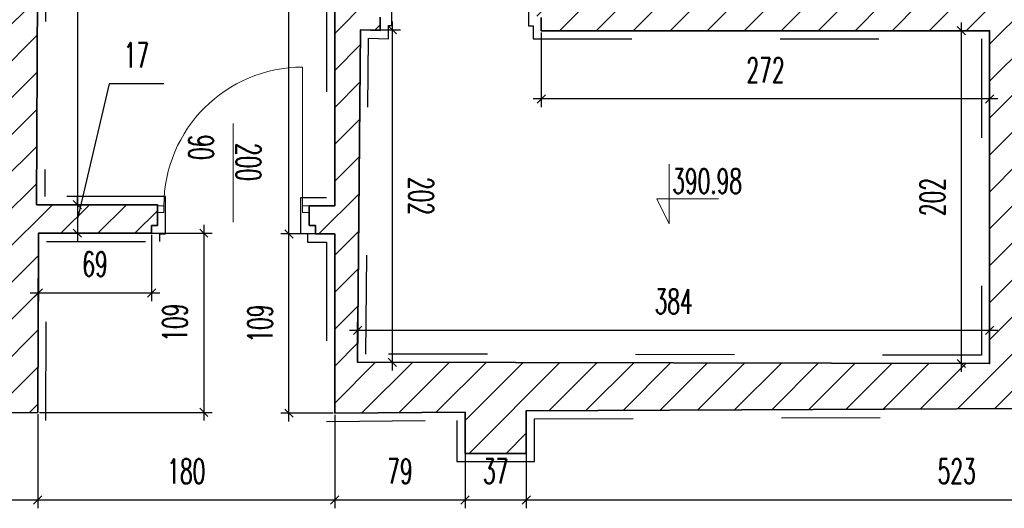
# Model space of a CAD drawing. Header units: millimetres. Extents: x 19887 to 192597, y -14203 to 39042.
# Tile 88 of 256: x 39832 to 40693, y -12252 to -11825. Entities that reach past the tile are written whole.
import ezdxf

# ---------------------------------------------------------------- set-up
doc = ezdxf.new("R2010")
doc.units = ezdxf.units.MM
doc.linetypes.add('ACAD_ISO03W100', pattern=[30, 12, -18])
doc.layers.get('Defpoints').update_dxf_attribs({"color": 4})
for name, color, linetype, lineweight in [('Basen_rzut_poziom_1_obrys', 252, 'Continuous', 35), ('Drzwi', 2, 'Continuous', 5), ('koty wysokościowe', 252, 'Continuous', 0), ('Schody', 252, 'Continuous', 5)]:
    doc.layers.add(name, color=color, linetype=linetype, lineweight=lineweight)
for name, color, linetype in [('Sufit podwieszany', 252, 'Continuous'), ('Wymiarowanie', 3, 'Continuous'), ('Wypełnienie', 252, 'Continuous')]:
    doc.layers.add(name, color=color, linetype=linetype)
doc.styles.add('ROMANS', font='romans.shx', dxfattribs={"width": 0.6})
doc.styles.get("Standard").update_dxf_attribs({"font": 'arial.ttf'})
doc.dimstyles.new('000001FB70622F18', dxfattribs={"dimtxt": 20, "dimasz": 5, "dimexe": 5, "dimexo": 1, "dimgap": 20, "dimtad": 1, "dimtoh": 1, "dimdec": 0, "dimtxsty": 'Standard', "dimblk": 'OBLIQUE', "dimcen": 0, "dimdle": 5, "dimclrd": 252, "dimclre": 252, "dimclrt": 252, "dimadec": 0, "dimazin": 0, "dimtfac": 1, "dimtdec": 0, "dimtmove": 0, "dimatfit": 3, "dimldrblk": 'OBLIQUE', "dimfxl": 150, "dimfxlon": 1, "dimlwd": 25, "dimlwe": 25, "dimarcsym": 1})
pattern_1 = [(45, (3252.028, -2175.285), (-11.22532, 11.22532), [])]

# ---------------------------------------------------------------- blocks, each defined once
blk = doc.blocks.new('_Oblique')
at = {"color": 0, "linetype": 'ByBlock', "lineweight": -2}
blk.add_line((-0.5, -0.5), (0.5, 0.5), dxfattribs=at)
blk = doc.blocks.new('*D869')
at = {"layer": 'Defpoints', "color": 0}
for p in [(2502.59, -4663.8), (2500.22, -5140.2), (2525.08, -5140.2)]:
    blk.add_point(p, dxfattribs=at)
at = {"layer": 'Wymiarowanie', "color": 252, "linetype": 'Continuous', "lineweight": 25}
for p, q in [((2525.08, -4658.8), (2525.08, -5145.2)), ((2503.59, -4663.8), (2530.08, -4663.8)), ((2501.22, -5140.2), (2530.08, -5140.2))]:
    blk.add_line(p, q, dxfattribs=at)
at = {"layer": 'Wymiarowanie', "color": 252, "linetype": 'ByBlock', "lineweight": 25, "xscale": 5, "yscale": 5, "zscale": 5}
for p, rotation in [((2525.08, -4663.8), 90), ((2525.08, -5140.2), 270)]:
    blk.add_blockref('_Oblique', p, dxfattribs=dict(at, rotation=rotation))
at = {"layer": 'Wymiarowanie', "color": 252, "insert": (2542.58, -4902), "char_height": 15, "attachment_point": 5, "rotation": 270, "style": 'ROMANS'}
blk.add_mtext('476', dxfattribs=at)
blk = doc.blocks.new('*D870')
at = {"layer": 'Defpoints', "color": 0}
for p in [(2500.22, -5140.2), (2501.43, -5157.51), (2525.08, -5157.51)]:
    blk.add_point(p, dxfattribs=at)
at = {"layer": 'Wymiarowanie', "color": 252, "linetype": 'Continuous', "lineweight": 25}
for p, q in [((2544.35, -5066.81), (2525.08, -5148.85)), ((2577.64, -5066.81), (2544.35, -5066.81)), ((2525.08, -5135.2), (2525.08, -5162.51)), ((2525.08, -5140.2), (2525.08, -5135.2)), ((2501.22, -5140.2), (2530.08, -5140.2)), ((2502.43, -5157.51), (2530.08, -5157.51)), ((2525.08, -5157.51), (2525.08, -5162.51))]:
    blk.add_line(p, q, dxfattribs=at)
at = {"layer": 'Wymiarowanie', "color": 252, "linetype": 'ByBlock', "lineweight": 25, "xscale": 5, "yscale": 5, "zscale": 5}
for p, rotation in [((2525.08, -5140.2), 270), ((2525.08, -5157.51), 90)]:
    blk.add_blockref('_Oblique', p, dxfattribs=dict(at, rotation=rotation))
at = {"layer": 'Wymiarowanie', "color": 252, "insert": (2561, -5049.31), "char_height": 15, "attachment_point": 5, "style": 'ROMANS'}
blk.add_mtext('17', dxfattribs=at)
blk = doc.blocks.new('*D879')
at = {"layer": 'Defpoints', "color": 0}
for p in [(2501.43, -5157.51), (2570.15, -5157.51), (2570.15, -5193.8)]:
    blk.add_point(p, dxfattribs=at)
at = {"layer": 'Wymiarowanie', "color": 252, "linetype": 'Continuous', "lineweight": 25}
for p, q in [((2501.43, -5158.51), (2501.43, -5198.8)), ((2570.15, -5158.51), (2570.15, -5198.8)), ((2496.43, -5193.8), (2575.15, -5193.8))]:
    blk.add_line(p, q, dxfattribs=at)
at = {"layer": 'Wymiarowanie', "color": 252, "linetype": 'ByBlock', "lineweight": 25, "xscale": 5, "yscale": 5, "zscale": 5, "rotation": 180}
blk.add_blockref('_Oblique', (2501.43, -5193.8), dxfattribs=at)
at = {"layer": 'Wymiarowanie', "color": 252, "linetype": 'ByBlock', "lineweight": 25, "xscale": 5, "yscale": 5, "zscale": 5}
blk.add_blockref('_Oblique', (2570.15, -5193.8), dxfattribs=at)
at = {"layer": 'Wymiarowanie', "color": 252, "insert": (2535.79, -5176.3), "char_height": 15, "attachment_point": 5, "style": 'ROMANS'}
blk.add_mtext('69', dxfattribs=at)
blk = doc.blocks.new('*D880')
at = {"layer": 'Defpoints', "color": 0}
for p in [(2653.58, -5158), (2681.34, -5158), (2681.34, -5266.86)]:
    blk.add_point(p, dxfattribs=at)
at = {"layer": 'Wymiarowanie', "color": 252, "linetype": 'Continuous', "lineweight": 25}
for p, q in [((2653.58, -5271.86), (2653.58, -5153)), ((2680.34, -5158), (2648.58, -5158)), ((2680.34, -5266.86), (2648.58, -5266.86))]:
    blk.add_line(p, q, dxfattribs=at)
at = {"layer": 'Wymiarowanie', "color": 252, "linetype": 'ByBlock', "lineweight": 25, "xscale": 5, "yscale": 5, "zscale": 5}
for p, rotation in [((2653.58, -5158), 90), ((2653.58, -5266.86), 270)]:
    blk.add_blockref('_Oblique', p, dxfattribs=dict(at, rotation=rotation))
at = {"layer": 'Wymiarowanie', "color": 252, "insert": (2636.08, -5212.43), "char_height": 15, "attachment_point": 5, "rotation": 90, "style": 'ROMANS'}
blk.add_mtext('109', dxfattribs=at)
blk = doc.blocks.new('*D881')
at = {"layer": 'Defpoints', "color": 0}
for p in [(2653.58, -5016.63), (2681.38, -5016.63), (2681.34, -5158)]:
    blk.add_point(p, dxfattribs=at)
at = {"layer": 'Wymiarowanie', "color": 252, "linetype": 'Continuous', "lineweight": 25}
for p, q in [((2609.29, -5004.6), (2653.58, -5004.6)), ((2653.58, -5004.6), (2653.58, -5016.63)), ((2653.58, -5163), (2653.58, -5011.63)), ((2680.38, -5016.63), (2648.58, -5016.63)), ((2680.34, -5158), (2648.58, -5158))]:
    blk.add_line(p, q, dxfattribs=at)
at = {"layer": 'Wymiarowanie', "color": 252, "linetype": 'ByBlock', "lineweight": 25, "xscale": 5, "yscale": 5, "zscale": 5}
for p, rotation in [((2653.58, -5016.63), 90), ((2653.58, -5158), 270)]:
    blk.add_blockref('_Oblique', p, dxfattribs=dict(at, rotation=rotation))
at = {"layer": 'Wymiarowanie', "color": 252, "insert": (2628.94, -4987.1), "char_height": 15, "attachment_point": 5, "style": 'ROMANS'}
blk.add_mtext('141', dxfattribs=at)
blk = doc.blocks.new('*D886')
at = {"layer": 'Defpoints', "color": 0}
for p in [(2806.81, -5034.49), (3079.06, -5034.49), (2806.81, -5075.93)]:
    blk.add_point(p, dxfattribs=at)
at = {"layer": 'Wymiarowanie', "color": 252, "linetype": 'Continuous', "lineweight": 25}
for p, q in [((2806.81, -5035.49), (2806.81, -5080.93)), ((3079.06, -5035.49), (3079.06, -5080.93)), ((3084.06, -5075.93), (2801.81, -5075.93))]:
    blk.add_line(p, q, dxfattribs=at)
at = {"layer": 'Wymiarowanie', "color": 252, "linetype": 'ByBlock', "lineweight": 25, "xscale": 5, "yscale": 5, "zscale": 5, "rotation": 180}
blk.add_blockref('_Oblique', (2806.81, -5075.93), dxfattribs=at)
at = {"layer": 'Wymiarowanie', "color": 252, "linetype": 'ByBlock', "lineweight": 25, "xscale": 5, "yscale": 5, "zscale": 5}
blk.add_blockref('_Oblique', (3079.06, -5075.93), dxfattribs=at)
at = {"layer": 'Wymiarowanie', "color": 252, "insert": (2942.94, -5058.43), "char_height": 15, "attachment_point": 5, "style": 'ROMANS'}
blk.add_mtext('272', dxfattribs=at)
blk = doc.blocks.new('*D888')
at = {"layer": 'Defpoints', "color": 0}
for p in [(3079.06, -5034.49), (3061.81, -5236.7), (3078.65, -5236.7)]:
    blk.add_point(p, dxfattribs=at)
at = {"layer": 'Wymiarowanie', "color": 252, "linetype": 'Continuous', "lineweight": 25}
for p, q in [((3061.81, -5029.49), (3061.81, -5241.7)), ((3078.06, -5034.49), (3056.81, -5034.49)), ((3077.65, -5236.7), (3056.81, -5236.7))]:
    blk.add_line(p, q, dxfattribs=at)
at = {"layer": 'Wymiarowanie', "color": 252, "linetype": 'ByBlock', "lineweight": 25, "xscale": 5, "yscale": 5, "zscale": 5}
for p, rotation in [((3061.81, -5034.49), 90), ((3061.81, -5236.7), 270)]:
    blk.add_blockref('_Oblique', p, dxfattribs=dict(at, rotation=rotation))
at = {"layer": 'Wymiarowanie', "color": 252, "insert": (3044.31, -5135.6), "char_height": 15, "attachment_point": 5, "rotation": 90, "style": 'ROMANS'}
blk.add_mtext('202', dxfattribs=at)
blk = doc.blocks.new('*D889')
at = {"layer": 'Defpoints', "color": 0}
for p in [(3079.06, -5216.52), (2695.28, -5235.92), (3079.06, -5236.71)]:
    blk.add_point(p, dxfattribs=at)
at = {"layer": 'Wymiarowanie', "color": 252, "linetype": 'Continuous', "lineweight": 25}
for p, q in [((2695.28, -5234.92), (2695.28, -5211.52)), ((3079.06, -5235.71), (3079.06, -5211.52)), ((2690.28, -5216.52), (3084.06, -5216.52))]:
    blk.add_line(p, q, dxfattribs=at)
at = {"layer": 'Wymiarowanie', "color": 252, "linetype": 'ByBlock', "lineweight": 25, "xscale": 5, "yscale": 5, "zscale": 5, "rotation": 180}
blk.add_blockref('_Oblique', (2695.28, -5216.52), dxfattribs=at)
at = {"layer": 'Wymiarowanie', "color": 252, "linetype": 'ByBlock', "lineweight": 25, "xscale": 5, "yscale": 5, "zscale": 5}
blk.add_blockref('_Oblique', (3079.06, -5216.52), dxfattribs=at)
at = {"layer": 'Wymiarowanie', "color": 252, "insert": (2887.17, -5199.02), "char_height": 15, "attachment_point": 5, "style": 'ROMANS'}
blk.add_mtext('384', dxfattribs=at)
blk = doc.blocks.new('*D883')
at = {"layer": 'Defpoints', "color": 0}
for p in [(2696.92, -5033.97), (2695.28, -5235.92), (2716.3, -5235.92)]:
    blk.add_point(p, dxfattribs=at)
at = {"layer": 'Wymiarowanie', "color": 252, "linetype": 'Continuous', "lineweight": 25}
for p, q in [((2697.92, -5033.97), (2721.3, -5033.97)), ((2716.3, -5028.97), (2716.3, -5240.92)), ((2696.28, -5235.92), (2721.3, -5235.92))]:
    blk.add_line(p, q, dxfattribs=at)
at = {"layer": 'Wymiarowanie', "color": 252, "linetype": 'ByBlock', "lineweight": 25, "xscale": 5, "yscale": 5, "zscale": 5}
for p, rotation in [((2716.3, -5033.97), 90), ((2716.3, -5235.92), 270)]:
    blk.add_blockref('_Oblique', p, dxfattribs=dict(at, rotation=rotation))
at = {"layer": 'Wymiarowanie', "color": 252, "insert": (2733.8, -5134.95), "char_height": 15, "attachment_point": 5, "rotation": 270, "style": 'ROMANS'}
blk.add_mtext('202', dxfattribs=at)
blk = doc.blocks.new('*D890')
at = {"layer": 'Defpoints', "color": 0}
for p in [(2797.66, -5265.43), (3320.5, -5289.59), (2797.66, -5319.68)]:
    blk.add_point(p, dxfattribs=at)
at = {"layer": 'Wymiarowanie', "color": 252, "linetype": 'Continuous', "lineweight": 25}
for p, q in [((2797.66, -5266.43), (2797.66, -5324.68)), ((3320.5, -5290.59), (3320.5, -5324.68)), ((3325.5, -5319.68), (2792.66, -5319.68))]:
    blk.add_line(p, q, dxfattribs=at)
at = {"layer": 'Wymiarowanie', "color": 252, "linetype": 'ByBlock', "lineweight": 25, "xscale": 5, "yscale": 5, "zscale": 5, "rotation": 180}
blk.add_blockref('_Oblique', (2797.66, -5319.68), dxfattribs=at)
at = {"layer": 'Wymiarowanie', "color": 252, "linetype": 'ByBlock', "lineweight": 25, "xscale": 5, "yscale": 5, "zscale": 5}
blk.add_blockref('_Oblique', (3320.5, -5319.68), dxfattribs=at)
at = {"layer": 'Wymiarowanie', "color": 252, "insert": (3059.08, -5302.18), "char_height": 15, "attachment_point": 5, "style": 'ROMANS'}
blk.add_mtext('523', dxfattribs=at)
blk = doc.blocks.new('*D898')
at = {"layer": 'Defpoints', "color": 0}
for p in [(2760.48, -5266.21), (2797.66, -5265.43), (2760.48, -5319.68)]:
    blk.add_point(p, dxfattribs=at)
at = {"layer": 'Wymiarowanie', "color": 252, "linetype": 'Continuous', "lineweight": 25}
for p, q in [((2760.48, -5267.21), (2760.48, -5324.68)), ((2797.66, -5266.43), (2797.66, -5324.68)), ((2802.66, -5319.68), (2755.48, -5319.68))]:
    blk.add_line(p, q, dxfattribs=at)
at = {"layer": 'Wymiarowanie', "color": 252, "linetype": 'ByBlock', "lineweight": 25, "xscale": 5, "yscale": 5, "zscale": 5, "rotation": 180}
blk.add_blockref('_Oblique', (2760.48, -5319.68), dxfattribs=at)
at = {"layer": 'Wymiarowanie', "color": 252, "linetype": 'ByBlock', "lineweight": 25, "xscale": 5, "yscale": 5, "zscale": 5}
blk.add_blockref('_Oblique', (2797.66, -5319.68), dxfattribs=at)
at = {"layer": 'Wymiarowanie', "color": 252, "insert": (2779.07, -5302.18), "char_height": 15, "attachment_point": 5, "style": 'ROMANS'}
blk.add_mtext('37', dxfattribs=at)
blk = doc.blocks.new('*D897')
at = {"layer": 'Defpoints', "color": 0}
for p in [(2681.34, -5266.86), (2760.48, -5266.21), (2681.34, -5319.68)]:
    blk.add_point(p, dxfattribs=at)
at = {"layer": 'Wymiarowanie', "color": 252, "linetype": 'Continuous', "lineweight": 25}
for p, q in [((2760.48, -5267.21), (2760.48, -5324.68)), ((2681.34, -5267.86), (2681.34, -5324.68)), ((2765.48, -5319.68), (2676.34, -5319.68))]:
    blk.add_line(p, q, dxfattribs=at)
at = {"layer": 'Wymiarowanie', "color": 252, "linetype": 'ByBlock', "lineweight": 25, "xscale": 5, "yscale": 5, "zscale": 5, "rotation": 180}
blk.add_blockref('_Oblique', (2681.34, -5319.68), dxfattribs=at)
at = {"layer": 'Wymiarowanie', "color": 252, "linetype": 'ByBlock', "lineweight": 25, "xscale": 5, "yscale": 5, "zscale": 5}
blk.add_blockref('_Oblique', (2760.48, -5319.68), dxfattribs=at)
at = {"layer": 'Wymiarowanie', "color": 252, "insert": (2720.91, -5302.18), "char_height": 15, "attachment_point": 5, "style": 'ROMANS'}
blk.add_mtext('79', dxfattribs=at)
blk = doc.blocks.new('*D895')
at = {"layer": 'Defpoints', "color": 0}
for p in [(2501.04, -5266.38), (2681.34, -5266.86), (2501.04, -5319.68)]:
    blk.add_point(p, dxfattribs=at)
at = {"layer": 'Wymiarowanie', "color": 252, "linetype": 'Continuous', "lineweight": 25}
for p, q in [((2501.04, -5267.38), (2501.04, -5324.68)), ((2681.34, -5267.86), (2681.34, -5324.68)), ((2686.34, -5319.68), (2496.04, -5319.68))]:
    blk.add_line(p, q, dxfattribs=at)
at = {"layer": 'Wymiarowanie', "color": 252, "linetype": 'ByBlock', "lineweight": 25, "xscale": 5, "yscale": 5, "zscale": 5, "rotation": 180}
blk.add_blockref('_Oblique', (2501.04, -5319.68), dxfattribs=at)
at = {"layer": 'Wymiarowanie', "color": 252, "linetype": 'ByBlock', "lineweight": 25, "xscale": 5, "yscale": 5, "zscale": 5}
blk.add_blockref('_Oblique', (2681.34, -5319.68), dxfattribs=at)
at = {"layer": 'Wymiarowanie', "color": 252, "insert": (2591.19, -5302.18), "char_height": 15, "attachment_point": 5, "style": 'ROMANS'}
blk.add_mtext('180', dxfattribs=at)
blk = doc.blocks.new('*D896')
at = {"layer": 'Defpoints', "color": 0}
for p in [(2501.04, -5266.38), (1960.23, -5268.28), (1960.23, -5319.68)]:
    blk.add_point(p, dxfattribs=at)
at = {"layer": 'Wymiarowanie', "color": 252, "linetype": 'Continuous', "lineweight": 25}
for p, q in [((1960.23, -5269.28), (1960.23, -5324.68)), ((2501.04, -5267.38), (2501.04, -5324.68)), ((2506.04, -5319.68), (1955.23, -5319.68))]:
    blk.add_line(p, q, dxfattribs=at)
at = {"layer": 'Wymiarowanie', "color": 252, "linetype": 'ByBlock', "lineweight": 25, "xscale": 5, "yscale": 5, "zscale": 5, "rotation": 180}
blk.add_blockref('_Oblique', (1960.23, -5319.68), dxfattribs=at)
at = {"layer": 'Wymiarowanie', "color": 252, "linetype": 'ByBlock', "lineweight": 25, "xscale": 5, "yscale": 5, "zscale": 5}
blk.add_blockref('_Oblique', (2501.04, -5319.68), dxfattribs=at)
at = {"layer": 'Wymiarowanie', "color": 252, "insert": (2230.64, -5302.18), "char_height": 15, "attachment_point": 5, "style": 'ROMANS'}
blk.add_mtext('541', dxfattribs=at)
blk = doc.blocks.new('*D1020')
at = {"layer": 'Defpoints', "color": 0}
for p in [(2501.43, -5157.51), (2501.04, -5266.38), (2601.86, -5266.38)]:
    blk.add_point(p, dxfattribs=at)
at = {"layer": 'Schody', "color": 252, "linetype": 'Continuous', "lineweight": 25}
for p, q in [((2601.86, -5152.51), (2601.86, -5271.38)), ((2502.43, -5157.51), (2606.86, -5157.51)), ((2502.04, -5266.38), (2606.86, -5266.38))]:
    blk.add_line(p, q, dxfattribs=at)
at = {"layer": 'Schody', "color": 252, "linetype": 'ByBlock', "lineweight": 25, "xscale": 5, "yscale": 5, "zscale": 5}
for p, rotation in [((2601.86, -5157.51), 90), ((2601.86, -5266.38), 270)]:
    blk.add_blockref('_Oblique', p, dxfattribs=dict(at, rotation=rotation))
at = {"layer": 'Schody', "color": 252, "insert": (2584.36, -5211.94), "char_height": 15, "attachment_point": 5, "rotation": 90, "style": 'ROMANS'}
blk.add_mtext('109', dxfattribs=at)
blk = doc.blocks.new('G$CF5E15B28')
at = {"layer": 'Wypełnienie'}
h = blk.add_hatch(dxfattribs=at)
h.set_pattern_fill('ANSI31', color=253, scale=5, angle=90)
h.set_pattern_definition(pattern_1)
h.paths.add_polyline_path([(2502.59, -4663.8), (2798.25, -4664.49), (2798.25, -4636.43), (2656.97, -4636.43), (2656.97, -4636.15), (2513.7, -4636.15), (2513.7, -4636.15), (2250, -4636.15), (2250.42, -4620.46), (2221.79, -4620.46), (2221.81, -4900.09), (2227.22, -4900.09), (2227.22, -4903.17), (2237.02, -4903.17), (2236.67, -4663.48), (2455.84, -4662.72), (2455.92, -4684.4), (2479.1, -4684.4), (2479.1, -4846.08), (2441.21, -4846.08), (2441.21, -5061.14), (2479.1, -5061.14), (2479.1, -5235.73), (2236.62, -5236.44), (2236.62, -4996.12), (2227.28, -4996.12), (2227.28, -4999.65), (2221.82, -4999.65), (2221.84, -5237.71), (1946.44, -5234.73), (1906.64, -5192.31), (1906.64, -5161.03), (1878.52, -5161.03), (1878.52, -5207.42), (1899.21, -5225.45), (1915.13, -5244.28), (1899.75, -5254.88), (1914.6, -5276.36), (1931.84, -5263.1), (1960.23, -5268.28), (2239.47, -5268.5), (2501.04, -5266.38), (2501.43, -5157.51), (2570.15, -5157.51), (2570.15, -5152.93), (2573.66, -5152.93), (2573.66, -5140.2), (2500.22, -5140.2)])
h = blk.add_hatch(dxfattribs=at)
h.set_pattern_fill('ANSI31', color=253, scale=5, angle=90)
h.set_pattern_definition(pattern_1)
h.paths.add_polyline_path([(3134.39, -4844.85), (3095.99, -4844.85), (3095.99, -4685.26), (3120.88, -4685.26), (3120.88, -4665.53), (3242.97, -4665.53), (3241.96, -4754.68), (3248.73, -4754.68), (3248.73, -4757.46), (3258.8, -4757.46), (3258.8, -4665.82), (3276.06, -4665.82), (3276.06, -4655.55), (3273.79, -4655.55), (3273.79, -4636.95), (2893.61, -4636.95), (2893.61, -4655.41), (2891.48, -4655.41), (2891.48, -4665.07), (2919.56, -4665.07), (2918.65, -4909.54), (2928.08, -4909.54), (2928.08, -4907.6), (2934.07, -4907.6), (2935.79, -4665.73), (3079.92, -4665.73), (3079.92, -5018.47), (2933.42, -5017.47), (2933.42, -5005.11), (2927.28, -5005.11), (2927.28, -5002.61), (2917.46, -5002.61), (2917.46, -5018.12), (2804.04, -5016.96), (2804.04, -5026.56), (2806.81, -5026.56), (2806.81, -5034.49), (3079.06, -5034.49), (3078.65, -5236.7), (2695.28, -5235.92), (2696.92, -5033.97), (2708.97, -5034.36), (2708.97, -5026.29), (2711.05, -5026.29), (2711.05, -5016.63), (2681.38, -5016.63), (2681.38, -5140.85), (2665.87, -5140.85), (2665.87, -5152.93), (2669.77, -5152.93), (2669.77, -5158), (2681.34, -5158), (2681.34, -5266.86), (2760.48, -5266.21), (2760.48, -5291.28), (2797.66, -5291.28), (2797.66, -5265.43), (3320.5, -5263.08), (3320.5, -5289.59), (3356.37, -5289.59), (3356.37, -5263.86), (3494.98, -5262.94), (3493.09, -5152.78), (3505.39, -5152.78), (3505.39, -5147.14), (3508.47, -5147.14), (3508.47, -5140.19), (3496.78, -5140.19), (3495.32, -5019.15), (3464.1, -5019.15), (3464.1, -5026.02), (3465.72, -5026.02), (3465.72, -5029.03), (3468.1, -5029.03), (3468.1, -5035.06), (3479.56, -5035), (3480.56, -5237.08), (3096.8, -5236.76), (3096.8, -5060.51), (3134.85, -5060.51), (3134.85, -5034.39), (3370.65, -5034.39), (3370.65, -5028.29), (3372.41, -5028.29), (3372.41, -5018.99), (3256.44, -5018.03), (3257.83, -4850.45), (3247.9, -4850.45), (3247.9, -4853.48), (3242.41, -4853.48), (3242.41, -5017.92), (3134.39, -5017.02)])
h.paths.add_polyline_path([(3749.39, -4619.39), (3741.31, -4619.39), (3741.31, -4622.78), (3719.31, -4622.78), (3719.31, -4638.27), (3371.87, -4636.95), (3371.87, -4655.55), (3369.09, -4655.55), (3369.09, -4666.23), (3407.76, -4666.23), (3407.76, -4683.22), (3458.31, -4683.22), (3458.31, -4666.23), (3715.83, -4666.23), (3715.78, -4797.98), (3733.78, -4797.98), (3733.78, -4785.3), (3744.27, -4785.3), (3744.27, -4668.2), (3749.39, -4668.2)])
at = {"layer": 'Basen_rzut_poziom_1_obrys', "color": 253, "elevation": 0}
for points in [[(2221.79, -4620.46), (2250.42, -4620.46), (2250, -4636.15), (2513.7, -4636.15), (2513.7, -4636.15), (2656.97, -4636.15), (2656.97, -4636.43), (2798.25, -4636.43), (2798.25, -4664.49), (2502.59, -4663.8), (2500.22, -5140.2)], [(2806.81, -5026.56), (2806.81, -5034.49), (3079.06, -5034.49), (3079.06, -5236.71), (2695.28, -5235.92), (2696.92, -5033.97), (2708.97, -5034.36), (2708.97, -5026.29)], [(2681.38, -5016.63), (2681.38, -5140.85), (2681.08, -5140.85)], [(2665.87, -5152.93), (2669.77, -5152.93), (2669.77, -5158), (2681.34, -5158), (2681.34, -5266.86), (2760.48, -5266.21), (2760.48, -5291.28), (2797.66, -5291.28), (2797.66, -5265.43), (3320.5, -5263.08)], [(1960.23, -5268.28), (2239.47, -5268.5), (2501.04, -5266.38), (2501.43, -5157.51), (2570.15, -5157.51), (2570.15, -5152.93), (2573.66, -5152.93), (2573.66, -5140.2), (2500.22, -5140.2)], [(2665.87, -5152.93), (2665.87, -5140.85), (2681.08, -5140.85)]]:
    blk.add_lwpolyline(points, dxfattribs=at)
at = {"layer": 'Drzwi', "color": 253, "elevation": 0}
for points in [[(2661.87, -5056.64), (2661.87, -5140.85)], [(2619.77, -5130.85), (2619.77, -5090.85)], [(2619.77, -5130.85), (2619.77, -5150.85)]]:
    blk.add_lwpolyline(points, dxfattribs=at)
for points in [[(2577.66, -5140.85), (2573.66, -5140.85), (2573.66, -5144.85), (2577.66, -5144.85)], [(2665.87, -5140.85), (2661.87, -5140.85), (2661.87, -5144.85), (2665.87, -5144.85)]]:
    blk.add_lwpolyline(points, close=True, dxfattribs=at)
at = {"layer": 'Drzwi', "color": 253}
blk.add_arc((2661.87, -5140.85, 0), 84.21, 90, 180, dxfattribs=at)
at = {"layer": 'koty wysokościowe', "color": 253, "elevation": 0}
for points in [[(2884.38, -5115.5), (2884.38, -5151.74)], [(2876.88, -5136.74), (2884.38, -5136.74)], [(2884.38, -5151.74), (2876.88, -5136.74)], [(2884.38, -5136.74), (2914.38, -5136.74)]]:
    blk.add_lwpolyline(points, dxfattribs=at)
at = {"layer": 'Sufit podwieszany', "color": 253, "linetype": 'ACAD_ISO03W100', "ltscale": 5, "elevation": 0}
for points in [[(2216.79, -4615.34), (2255.56, -4615.46), (2255.14, -4631.15), (2508.7, -4631.15), (2508.7, -4631.15), (2661.97, -4631.15), (2661.97, -4631.43), (2803.25, -4631.43), (2803.25, -4669.5), (2507.56, -4668.81), (2505.24, -5135.2)], [(2799.04, -5011.91), (2799.04, -5031.56), (2801.81, -5031.56), (2801.81, -5039.49), (3074.06, -5039.49), (3074.06, -5231.7), (2700.32, -5230.93), (2701.88, -5039.13), (2713.97, -5039.52), (2713.97, -5031.29), (2716.05, -5031.29), (2716.05, -5011.63)], [(2676.38, -5011.63), (2676.38, -5135.85)], [(2664.77, -5157.81), (2664.77, -5163), (2676.34, -5163), (2676.34, -5271.9), (2755.48, -5271.25), (2755.48, -5296.28), (2802.66, -5296.28), (2802.66, -5270.41), (3315.5, -5268.11)], [(1969.18, -5273.28), (2239.49, -5273.5), (2506.02, -5271.34), (2506.42, -5162.51), (2575.15, -5162.51), (2575.15, -5157.93), (2578.66, -5157.93), (2578.66, -5135.2), (2505.24, -5135.2)], [(2660.87, -5157.81), (2660.87, -5135.85), (2676.38, -5135.85)]]:
    blk.add_lwpolyline(points, dxfattribs=at)
at = {"layer": 'Drzwi', "color": 253, "char_height": 15, "width": 190.2964, "attachment_point": 7, "rotation": 270, "style": 'ROMANS'}
for s, insert in [('90', (2730.52, -4978.55, 0)), ('200', (2759.2, -4978.55, 0)), ('90', (2592.72, -5097.67, 0)), ('200', (2621.42, -5102.77, 0))]:
    blk.add_mtext(s, dxfattribs=dict(at, insert=insert))
at = {"layer": 'koty wysokościowe', "color": 253, "insert": (2886.27, -5118.41, 0), "char_height": 15, "width": 21553.2844, "attachment_point": 1, "style": 'ROMANS'}
blk.add_mtext('390.98', dxfattribs=at)
at = {"layer": 'Schody', "color": 253}
dim = blk.add_linear_dim(base=(2601.86, -5266.38, 0), p1=(2501.43, -5157.51, 0), p2=(2501.04, -5266.38, 0), angle=90, dimstyle='000001FB70622F18', override={"dimtxt": 15, "dimgap": 10, "dimtxsty": 'ROMANS'}, dxfattribs=at)
dim.commit()
dim.dimension.update_dxf_attribs({"geometry": '*D1020', "text_midpoint": (2584.36, -5211.94, 0)})
at = {"layer": 'Wymiarowanie', "color": 253}
for base, p1, p2, angle, override, picture, middle in [((2525.08, -5140.2, 0), (2502.59, -4663.8, 0), (2500.22, -5140.2, 0), 90, {"dimtxt": 15, "dimgap": 10, "dimtad": 2, "dimtxsty": 'ROMANS'}, '*D869', (2542.58, -4902, 0)), ((2716.3, -5235.92, 0), (2696.92, -5033.97, 0), (2695.28, -5235.92, 0), 90, {"dimtxt": 15, "dimgap": 10, "dimtad": 2, "dimtxsty": 'ROMANS'}, '*D883', (2733.8, -5134.95, 0)), ((3061.81, -5236.7, 0), (3079.06, -5034.49, 0), (3078.65, -5236.7, 0), 90, {"dimtxt": 15, "dimgap": 10, "dimtxsty": 'ROMANS'}, '*D888', (3044.31, -5135.6, 0)), ((2806.81, -5075.93, 0), (3079.06, -5034.49, 0), (2806.81, -5034.49, 0), 0, {"dimtxt": 15, "dimgap": 10, "dimtxsty": 'ROMANS'}, '*D886', (2942.94, -5058.43, 0)), ((2653.58, -5158, 0), (2681.34, -5266.86, 0), (2681.34, -5158, 0), 90, {"dimtxt": 15, "dimgap": 10, "dimtxsty": 'ROMANS'}, '*D880', (2636.08, -5212.43, 0)), ((2570.15, -5193.8, 0), (2501.43, -5157.51, 0), (2570.15, -5157.51, 0), 0, {"dimtxt": 15, "dimgap": 10, "dimtxsty": 'ROMANS'}, '*D879', (2535.79, -5176.3, 0)), ((3079.06, -5216.52, 0), (2695.28, -5235.92, 0), (3079.06, -5236.71, 0), 0, {"dimtxt": 15, "dimgap": 10, "dimtxsty": 'ROMANS'}, '*D889', (2887.17, -5199.02, 0)), ((1960.23, -5319.68, 0), (2501.04, -5266.38, 0), (1960.23, -5268.28, 0), 0, {"dimtxt": 15, "dimgap": 10, "dimtxsty": 'ROMANS', "dimtmove": 1}, '*D896', (2230.64, -5302.18, 0)), ((2501.04, -5319.68, 0), (2681.34, -5266.86, 0), (2501.04, -5266.38, 0), 0, {"dimtxt": 15, "dimgap": 10, "dimtxsty": 'ROMANS', "dimtmove": 1}, '*D895', (2591.19, -5302.18, 0)), ((2681.34, -5319.68, 0), (2760.48, -5266.21, 0), (2681.34, -5266.86, 0), 0, {"dimtxt": 15, "dimgap": 10, "dimtxsty": 'ROMANS', "dimtmove": 1}, '*D897', (2720.91, -5302.18, 0)), ((2760.48, -5319.68, 0), (2797.66, -5265.43, 0), (2760.48, -5266.21, 0), 0, {"dimtxt": 15, "dimgap": 10, "dimtxsty": 'ROMANS', "dimtmove": 1}, '*D898', (2779.07, -5302.18, 0)), ((2797.66, -5319.68, 0), (3320.5, -5289.59, 0), (2797.66, -5265.43, 0), 0, {"dimtxt": 15, "dimgap": 10, "dimtxsty": 'ROMANS', "dimtmove": 1}, '*D890', (3059.08, -5302.18, 0))]:
    dim = blk.add_linear_dim(base=base, p1=p1, p2=p2, angle=angle, dimstyle='000001FB70622F18', override=override, dxfattribs=at)
    dim.commit()
    dim.dimension.update_dxf_attribs({"geometry": picture, "text_midpoint": middle})
for base, p1, p2, picture, middle in [((2653.58, -5016.63, 0), (2681.34, -5158, 0), (2681.38, -5016.63, 0), '*D881', (2639.03, -5004.6, 0)), ((2525.08, -5157.51, 0), (2500.22, -5140.2, 0), (2501.43, -5157.51, 0), '*D870', (2554.35, -5066.81, 0))]:
    dim = blk.add_linear_dim(base=base, p1=p1, p2=p2, angle=90, dimstyle='000001FB70622F18', override={"dimtxt": 15, "dimgap": 10, "dimtxsty": 'ROMANS', "dimtmove": 1}, dxfattribs=at)
    dim.commit()
    dim.dimension.update_dxf_attribs({"geometry": picture, "text_midpoint": middle, "dimtype": 160})

msp = doc.modelspace()

# ---------------------------------------------------------------- block references
at = {"xscale": 1.44, "yscale": 1.44, "zscale": 1.44}
msp.add_blockref('G$CF5E15B28', (36246.28, -4584.77, 0), dxfattribs=at)

doc.saveas('drawing.dxf')
